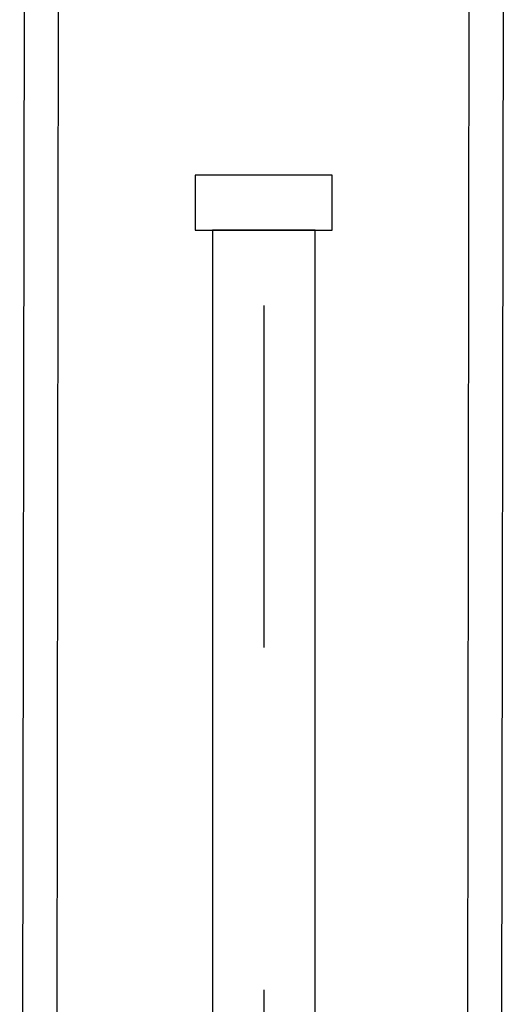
# Model space of a CAD drawing. Header units: metres. Extents: x -912764 to -454925, y -2226138 to -1112338.
# Tile 81 of 256: x -456344.267 to -456344.126, y -1112967.709 to -1112967.422. Entities that reach past the tile are written whole.
import ezdxf

# ---------------------------------------------------------------- set-up
doc = ezdxf.new("R2010")
doc.units = ezdxf.units.M
doc.linetypes.add('DASHDOT2', pattern=[0.375, 0.25, -0.0625, 0, -0.0625])
doc.linetypes.add('SOLID', pattern=[0])
doc.layers.add('025-OSY', color=4, linetype='DASHDOT2')
doc.layers.add('025-ZSvodidlo', color=1, linetype='Continuous')
doc.layers.add('_NOVÝ STAV', color=1, linetype='Continuous', lineweight=30)
doc.layers.add('_NOVÝ STAV - POPISKY KATASTR', color=7, linetype='Continuous', lineweight=30)

# ---------------------------------------------------------------- blocks, each defined once
blk = doc.blocks.new('A$C021ef3a7')
at = {"layer": '025-OSY', "color": 1}
blk.add_line((-0.16276, 0.43432), (-0.16276, -0.81393), dxfattribs=at)
at = {"layer": '025-ZSvodidlo', "color": 1}
for p, q in [((-0.23275, 0.20518), (-0.23409, -0.69553)), ((-0.22275, 0.20517), (-0.22409, -0.69595)), ((-0.10275, 0.20499), (-0.1041, -0.70093)), ((-0.09275, 0.20498), (-0.0941, -0.70134))]:
    blk.add_line(p, q, dxfattribs=at)
for points in [[(-0.14276, 0.12233), (-0.18276, 0.12233), (-0.18276, 0.10633), (-0.14276, 0.10633)], [(-0.14776, 0.10633), (-0.17776, 0.10633), (-0.17776, -0.59938), (-0.14776, -0.59938)]]:
    blk.add_lwpolyline(points, close=True, dxfattribs=at)
blk = doc.blocks.new('A$C4eac8e0d')
at = {"layer": '_NOVÝ STAV', "linetype": 'SOLID'}
blk.add_blockref('A$C021ef3a7', (-0.19789, 0.88074), dxfattribs=at)

msp = doc.modelspace()

# ---------------------------------------------------------------- block references
at = {"layer": '_NOVÝ STAV - POPISKY KATASTR', "lineweight": 50}
msp.add_blockref('A$C4eac8e0d', (-456343.83542, -1112968.47019), dxfattribs=at)

doc.saveas('drawing.dxf')
